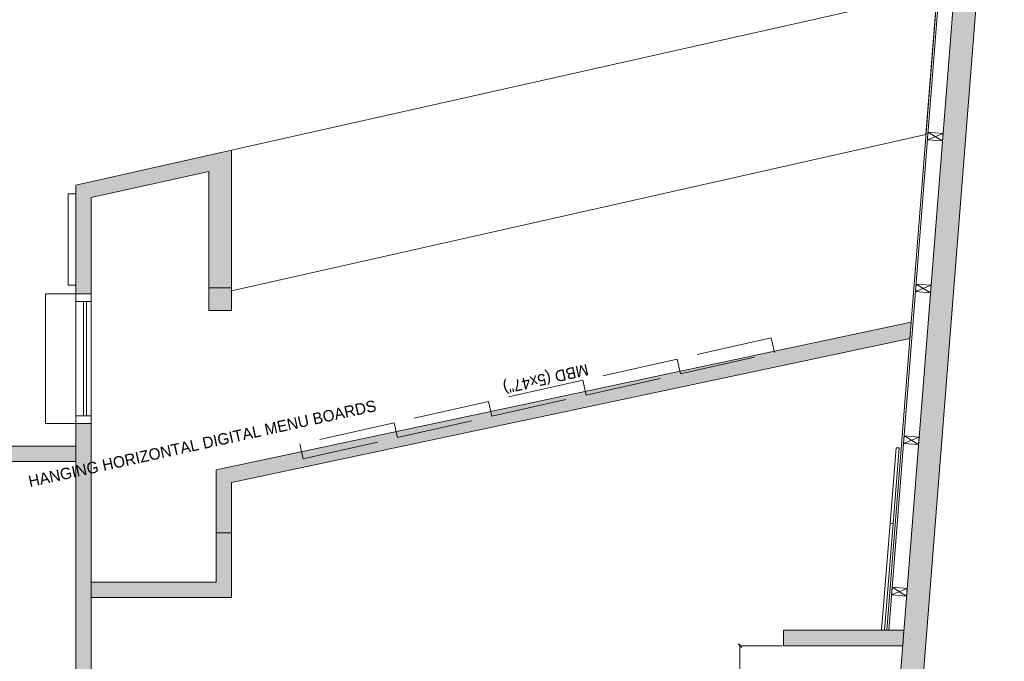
# Model space of a CAD drawing. Header units: metres. Extents: x 362935 to 596424, y 80601 to 172483.
# Tile 42 of 145: x 395411 to 401879, y 91840 to 96054. Entities that reach past the tile are written whole.
import ezdxf

# ---------------------------------------------------------------- set-up
doc = ezdxf.new("R2010")
doc.units = ezdxf.units.M
doc.linetypes.add('CJ ALFAFAR_EA_Xref Arquitectura V02$0$HIDDEN', pattern=[0.375, 0.25, -0.125])
doc.layers.get('0').update_dxf_attribs({"color": 8, "lineweight": 5})
doc.layers.get('Defpoints').update_dxf_attribs({"color": 8, "lineweight": 5})
for name, color, linetype, lineweight in [('DOOR', 8, 'Continuous', 5), ('EQP', 8, 'Continuous', 5), ('EQUIPMENT TEXT', 8, 'Continuous', 5), ('FURNITURE', 8, 'Continuous', 5), ('Kian Codes', 8, 'Continuous', 5), ('KITCHEN EQUIPMENT', 8, 'Continuous', 0), ('LV_EQUIPMENT', 8, 'Continuous', 5), ('PARTITION', 8, 'Continuous', 5), ('PARTITIONS', 8, 'Continuous', 5), ('TEXT', 8, 'Continuous', 5), ('WALL 100', 8, 'Continuous', 5), ('WALL 200', 8, 'Continuous', 5), ('WALLS', 8, 'Continuous', 5)]:
    doc.layers.add(name, color=color, linetype=linetype, lineweight=lineweight)
doc.styles.add('TXT', font='stylu.ttf', dxfattribs={"height": 50})
doc.dimstyles.new('ARA-50', dxfattribs={"dimtxt": 50, "dimasz": 25, "dimexe": 0, "dimexo": 10, "dimgap": 0, "dimtad": 0, "dimdec": 0, "dimrnd": 5, "dimzin": 0, "dimdsep": 46, "dimtxsty": 'TXT', "dimblk": 'OBLIQUE', "dimcen": 0, "dimdle": 10, "dimclrd": 256, "dimclre": 256, "dimclrt": 256, "dimadec": 4, "dimazin": 0, "dimtfac": 1, "dimtdec": 0, "dimtofl": 0, "dimtmove": 1, "dimatfit": 3, "dimfxl": 0, "dimtolj": 1, "dimtzin": 0, "dimlwd": -1, "dimlwe": -1, "dimarcsym": 0})

# ---------------------------------------------------------------- blocks, each defined once
blk = doc.blocks.new('gbcgth')
at = {"layer": 'PARTITION'}
for p, q in [((277761.7, 168845.1), (277861.7, 168895.1)), ((277761.7, 168895.1), (277861.7, 168845.1))]:
    blk.add_line(p, q, dxfattribs=at)
blk.add_lwpolyline([(277861.7, 168895.1), (277761.7, 168895.1), (277761.7, 168845.1), (277861.7, 168845.1), (277861.7, 168895.1)], dxfattribs=at)
blk = doc.blocks.new('_Oblique')
at = {"color": 0, "linetype": 'ByBlock', "lineweight": -2}
blk.add_line((-0.5, -0.5), (0.5, 0.5), dxfattribs=at)
blk = doc.blocks.new('*D142')
at = {"transparency": 16777216}
for p, q in [((400142.8, 91951.9), (400142.8, 90434.2)), ((400419, 91941.9), (400142.8, 91941.9)), ((400142.8, 88749.7), (400142.8, 90267.5)), ((400238.2, 88759.7), (400142.8, 88759.7))]:
    blk.add_line(p, q, dxfattribs=at)
at = {"layer": 'Defpoints', "color": 0, "transparency": 16777216}
for p in [(400142.8, 91941.9), (400429, 91941.9), (400248.2, 88759.7)]:
    blk.add_point(p, dxfattribs=at)
at = {"linetype": 'ByBlock', "transparency": 16777216, "xscale": 25, "yscale": 25, "zscale": 25}
for p, rotation in [((400142.8, 91941.9), 90), ((400142.8, 88759.7), 270)]:
    blk.add_blockref('_Oblique', p, dxfattribs=dict(at, rotation=rotation))
at = {"transparency": 16777216, "insert": (400142.8, 90350.8), "char_height": 50, "attachment_point": 5, "rotation": 90, "style": 'TXT', "bg_fill": 3, "box_fill_scale": 1.1, "bg_fill_color": 256, "bg_fill_true_color": 13158600, "bg_fill_transparency": 0}
blk.add_mtext('\\A1;3180', dxfattribs=at)
blk = doc.blocks.new('munuboard vertical')
at = {"linetype": 'CJ ALFAFAR_EA_Xref Arquitectura V02$0$HIDDEN', "lineweight": 0, "ltscale": 2}
for points in [[(0.635, 0), (0, 0), (0, -0.1), (0.635, -0.1)], [(1.27, 0), (0.635, 0), (0.635, -0.1), (1.27, -0.1)], [(1.905, 0), (1.27, 0), (1.27, -0.1), (1.905, -0.1)], [(2.54, 0), (1.905, 0), (1.905, -0.1), (2.54, -0.1)], [(3.175, 0), (2.54, 0), (2.54, -0.1), (3.175, -0.1)]]:
    blk.add_lwpolyline(points, close=True, dxfattribs=at)
at = {"layer": 'EQUIPMENT TEXT', "insert": (1.7897, -0.1244), "char_height": 0.075, "width": 1.158334, "attachment_point": 3, "rotation": 0.00086, "style": 'TXT'}
blk.add_mtext('MBD (5x47")', dxfattribs=at)

msp = doc.modelspace()

# ---------------------------------------------------------------- hatches: boundary and pattern name
at = {"layer": 'PARTITIONS', "ltscale": 200}
h = msp.add_hatch(color=256, dxfattribs=at)
h.dxf.hatch_style = 1
h.paths.add_polyline_path([(401258.9, 93960.6), (401267.3, 94066.6), (396701.2, 93096.5), (396701.2, 92684), (396802.8, 92684), (396802.8, 93015.2)])
at = {"layer": 'WALL 100', "true_color": 0x636466}
h = msp.add_hatch(color=251, dxfattribs=at)
h.dxf.hatch_style = 1
h.paths.add_polyline_path([(396724.6, 88352.3), (396724.6, 87153), (396624.6, 87153), (396624.6, 88352.3)])
h.paths.add_polyline_path([(396572.8, 87153), (395973.8, 87153), (395973.8, 87053), (396572.8, 87053)])
h.paths.add_polyline_path([(392202.8, 96243.5), (392354, 96268.9), (392352.8, 86123.1), (392202.8, 86123.1)])
h.paths.add_polyline_path([(395292.6, 93152.3), (395292.6, 93252.3), (395780.7, 93252.4), (395780.7, 93152.4)])
h.paths.add_polyline_path([(395880.7, 93402.4), (395880.7, 89215.6), (395780.7, 89215.6), (395780.7, 93402.4)])
h.paths.add_polyline_path([(392353.7, 93152.3), (392353.7, 93252.3), (394292.6, 93252.4), (394292.6, 93152.4)])
h.paths.add_polyline_path([(396652.8, 94293.1), (396652.8, 95056.3), (395880.7, 94886.2), (395880.7, 94252.4), (395780.7, 94252.4), (395780.7, 94966.2), (396802.8, 95195.9), (396802.8, 94293.1)])
h.paths.add_polyline_path([(401879.3, 98490.6), (401725.3, 98447.5), (400752.9, 86122.7), (400903.4, 86122.7)])
h = msp.add_hatch(color=251, dxfattribs=at)
h.dxf.hatch_style = 1
h.paths.add_polyline_path([(400429, 92043.5), (401220.1, 92043.9), (401212, 91941.9), (400429, 91941.9)])
h.paths.add_polyline_path([(395880.7, 92258.3), (396802.8, 92258.3), (396802.8, 92684), (396701.2, 92684), (396701.2, 92359.9), (395880.7, 92359.9)])
at = {"layer": 'WALL 200'}
h = msp.add_hatch(color=256, dxfattribs=at)
h.dxf.hatch_style = 1
h.paths.add_polyline_path([(396802.8, 94293.1), (396652.8, 94293.1), (396652.8, 94143.1), (396802.8, 94143.1)])

# ---------------------------------------------------------------- linework, layer by layer
at = {"layer": 'DOOR', "elevation": 1343980.9}
for points in [[(395880.7, 94252.4), (395780.7, 94252.4), (395780.7, 93402.4), (395880.7, 93402.4)], [(395780.7, 94202.4), (395880.7, 94202.4), (395880.7, 94252.4), (395780.7, 94252.4)], [(395849.8, 93452.4), (395830.7, 93452.4), (395830.7, 94202.4), (395849.8, 94202.4)], [(395780.7, 93452.4), (395880.7, 93452.4), (395880.7, 93402.4), (395780.7, 93402.4)]]:
    msp.add_lwpolyline(points, close=True, dxfattribs=at)
at = {"layer": 'EQP', "elevation": 1343980.9}
msp.add_lwpolyline([(395780.4, 94909.3), (395730.4, 94909.3), (395730.4, 94309.3), (395780.4, 94309.3)], close=True, dxfattribs=at)
at = {"layer": 'FURNITURE', "elevation": 1343980.9}
for points in [[(396802.8, 94273.4), (401364.6, 95300.2), (401438.7, 96239.4), (396802.8, 95195.9)], [(395880.7, 94252.4), (395580.7, 94252.4), (395580.7, 93402.4), (395880.7, 93402.4)]]:
    msp.add_lwpolyline(points, close=True, dxfattribs=at)
at = {"layer": 'Kian Codes', "elevation": 1343980.9}
msp.add_lwpolyline([(396791.1, 95193.3), (396791.1, 95193.3)], dxfattribs=at)
at = {"layer": 'KITCHEN EQUIPMENT'}
msp.add_line((401149.2, 92742.8, 1343980.9), (401189.5, 93241.1, 1343980.9), dxfattribs=at)
at = {"layer": 'KITCHEN EQUIPMENT', "elevation": 1343980.9}
for points in [[(401189.5, 93241.1), (401149.2, 92742.8), (401129.3, 92744.4), (401169.6, 93242.8)], [(401149.2, 92742.8), (401092.8, 92045.1), (401072.8, 92046.7), (401129.3, 92744.4)]]:
    msp.add_lwpolyline(points, close=True, dxfattribs=at)
at = {"layer": 'PARTITION', "elevation": 1343980.9}
msp.add_lwpolyline([(401622.6, 98417.4), (401610.2, 98413.8), (401107.7, 92043.8), (401119.8, 92043.8), (401622.6, 98417.4)], dxfattribs=at)
at = {"layer": 'PARTITIONS', "ltscale": 200, "elevation": 1343980.9}
msp.add_lwpolyline([(401258.9, 93960.6), (401267.3, 94066.6), (396701.2, 93096.5), (396701.2, 92684), (396802.8, 92684), (396802.8, 93015.2)], close=True, dxfattribs=at)
at = {"layer": 'WALL 200', "elevation": 1343980.9}
msp.add_lwpolyline([(396652.8, 94143.1), (396652.8, 94293.1), (396802.8, 94293.1), (396802.8, 94143.1)], close=True, dxfattribs=at)
at = {"layer": 'WALLS', "elevation": 1343980.9}
msp.add_lwpolyline([(401879.3, 98490.6), (401725.3, 98447.5), (400752.9, 86122.7), (400903.4, 86122.7), (401879.3, 98490.6)], dxfattribs=at)
for points in [[(396652.8, 94293.1), (396652.8, 95056.3), (395880.7, 94886.2), (395880.7, 94252.4), (395780.7, 94252.4), (395780.7, 94966.2), (396802.8, 95195.9), (396802.8, 94293.1)], [(395880.7, 93402.4), (395880.7, 89215.6), (395780.7, 89215.6), (395780.7, 93402.4)], [(395292.6, 93152.3), (395292.6, 93252.3), (395780.7, 93252.4), (395780.7, 93152.4)], [(395880.7, 92258.3), (396802.8, 92258.3), (396802.8, 92684), (396701.2, 92684), (396701.2, 92359.9), (395880.7, 92359.9)], [(400429, 92043.5), (401220.1, 92043.9), (401212, 91941.9), (400429, 91941.9)]]:
    msp.add_lwpolyline(points, close=True, dxfattribs=at)

# ---------------------------------------------------------------- block references
at = {"layer": 'Kian Codes', "rotation": 355.4158889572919}
for p in [(111006.2, -50840.3, 1343980.9), (110927.5, -51837.5, 1343980.9), (110848.9, -52834.5, 1343980.9), (110770, -53829.5, 1343980.9)]:
    msp.add_blockref('gbcgth', p, dxfattribs=at)
at = {"layer": 'LV_EQUIPMENT', "xscale": 1000.000000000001, "yscale": 1000.000000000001, "zscale": 1000.000000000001, "rotation": 192.6852288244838}
msp.add_blockref('munuboard vertical', (400370.6, 93867.1, 1343980.9), dxfattribs=at)

# ---------------------------------------------------------------- texts
at = {"layer": 'TEXT', "insert": (397758.7, 93483.2, 1343980.9), "char_height": 75, "attachment_point": 9, "rotation": 12.39759, "line_spacing_factor": 1.1, "style": 'TXT'}
msp.add_mtext('HANGING HORIZONTAL DIGITAL MENU BOARDS', dxfattribs=at)

# ---------------------------------------------------------------- next in the draw order: dimensions: what is measured, and where the dimension line sits
dim = msp.add_linear_dim(base=(400142.8, 91941.9), p1=(400248.2, 88759.7, 1352891), p2=(400429, 91941.9, 1343980.9), angle=90, dimstyle='ARA-50')
dim.commit()
dim.dimension.update_dxf_attribs({"geometry": '*D142', "text_midpoint": (400142.8, 90350.8)})

doc.saveas('drawing.dxf')
